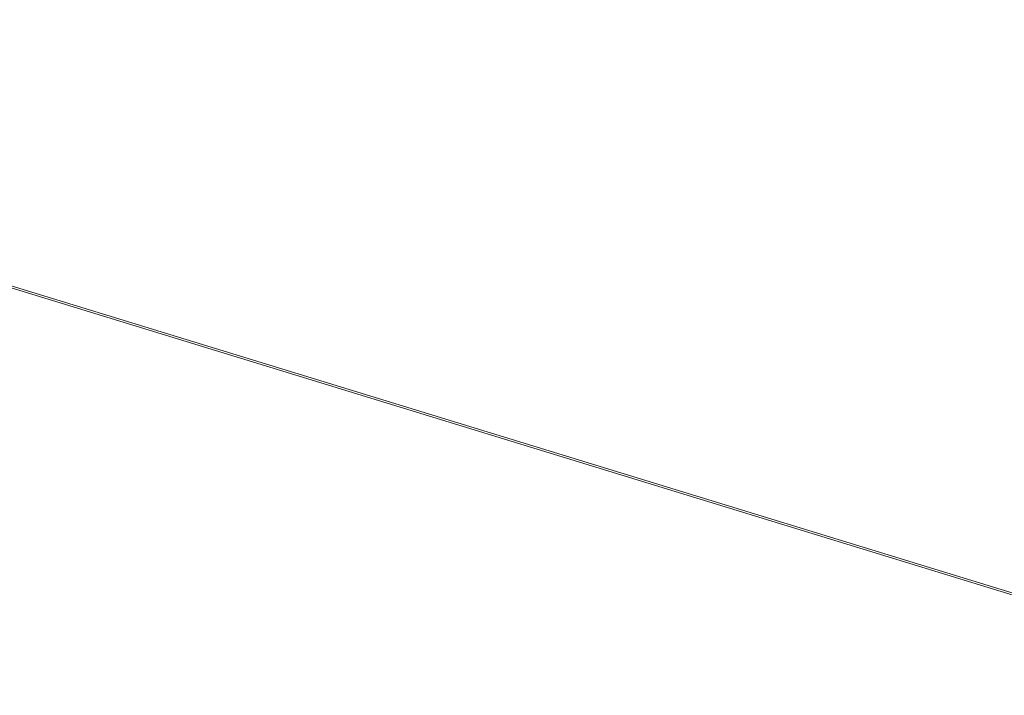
# Model space of a CAD drawing. Header units: millimetres. Extents: x -2220 to 52371, y -4077 to 6953.
# Tile 79 of 256: x 4514 to 5770, y 3324 to 4186. Entities that reach past the tile are written whole.
import ezdxf

# ---------------------------------------------------------------- set-up
doc = ezdxf.new("R2010")
doc.units = ezdxf.units.MM
doc.header["$MEASUREMENT"] = 0
doc.linetypes.add('Wipeout_Contour', pattern=[1000, 0, -1000])
doc.layers.add('Nuevo_08_E_Envans secs', color=7, linetype='Continuous')
doc.layers.add('Nuevo_14_PAV_Soft Light Grey 0554', color=7, linetype='Continuous')
doc.layers.add('Nuevo_08_E_Envans secs_Pluma_Nº__47', color=7, linetype='Continuous', lineweight=20)
doc.layers.add('Nuevo_14_PAV_Soft Light Grey 0554_Pluma_Nº__89', color=7, linetype='Continuous', lineweight=5)

# ---------------------------------------------------------------- blocks, each defined once
blk = doc.blocks.new('Elem Sección_114_1')
at = {"color": 254, "linetype": 'Wipeout_Contour', "lineweight": 0, "ltscale": 48500.573799}
blk.add_wipeout([(4039.9, 4907.8), (4052.6, 4903.8), (9215.5, 3319.4), (9228.3, 3315.5), (9233.4, 3325.2), (4045, 4917.5)], dxfattribs=at).dxf.layer = 'Nuevo_08_E_Envans secs'
at = {"color": 254, "linetype": 'Wipeout_Contour', "lineweight": 0, "ltscale": 32294.627447}
blk.add_wipeout([(4047.5, 4894.1), (9210.3, 3309.7), (9215.5, 3319.4), (4052.6, 4903.8)], dxfattribs=at).dxf.layer = 'Nuevo_08_E_Envans secs'
at = {"layer": 'Nuevo_08_E_Envans secs_Pluma_Nº__47', "color": 7, "linetype": 'Continuous', "lineweight": 20}
blk.add_line((4060.3, 3982.5), (7935.5, 2793.2), dxfattribs=at)
blk = doc.blocks.new('Elem Sección_116_1')
at = {"layer": 'Nuevo_14_PAV_Soft Light Grey 0554_Pluma_Nº__89', "color": 7, "linetype": 'Continuous', "lineweight": 5}
blk.add_line((7934.4, 2791.1), (4063.6, 3979), dxfattribs=at)

msp = doc.modelspace()

# ---------------------------------------------------------------- block references
at = {"layer": 'Nuevo_08_E_Envans secs', "lineweight": 0}
msp.add_blockref('Elem Sección_114_1', (0, 0), dxfattribs=at)

# ---------------------------------------------------------------- next in the draw order: block references
at = {"layer": 'Nuevo_14_PAV_Soft Light Grey 0554', "lineweight": 0}
msp.add_blockref('Elem Sección_116_1', (0, 0), dxfattribs=at)

doc.saveas('drawing.dxf')
